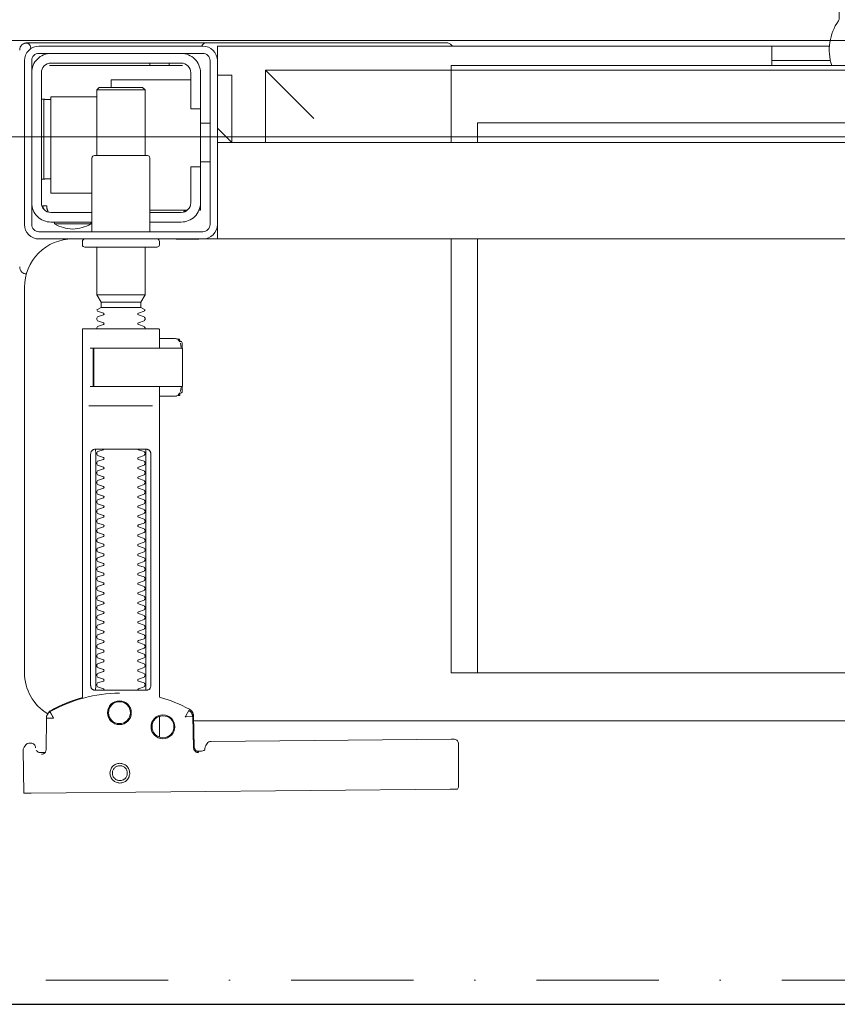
# Model space of a CAD drawing. Header units: millimetres. Extents: x -1893473 to 1546619, y -568027 to 942944.
# Tile 144 of 256: x 162676 to 162846, y -464744 to -464540. Entities that reach past the tile are written whole.
import ezdxf
from ezdxf.enums import TextEntityAlignment as Align

# ---------------------------------------------------------------- set-up
doc = ezdxf.new("R2010")
doc.units = ezdxf.units.MM
doc.header["$LTSCALE"] = 0.2
doc.linetypes.add('DASHDOT', pattern=[25.4, 12.7, -6.35, 0, -6.35])
doc.layers.get('0').update_dxf_attribs({"lineweight": 0})
for name, color, linetype, lineweight in [('!! 0_ Istn-sciany', 7, 'Continuous', 30), ('!! 0_Opis_pom', 9, 'Continuous', 13), ('!! 0_Osie', 1, 'DASHDOT', 13), ('!! 1_OPIS POM NOWE', 140, 'Continuous', 5), ('!! 2 ZABUDOWA GK-MDF', 54, 'Continuous', 13), ('P-Opis nadproża', 150, 'Continuous', 9), ('P-Osie', 1, 'DASHDOT', 18)]:
    doc.layers.add(name, color=color, linetype=linetype, lineweight=lineweight)
doc.layers.add('!!_@ wypos sanit nd', color=7, linetype='Continuous', lineweight=0, plot=False)
doc.styles.add('ARIAL', font='tahoma.ttf')

# ---------------------------------------------------------------- blocks, each defined once
blk = doc.blocks.new('A$Cff2eaf8b')
for points in [[(0.19864, 0.08252), (0.11173, 0.08169)], [(0.20013, 0.08252), (0.20025, 0.07353)], [(0.16386, 0.07389), (0.16409, 0.07384), (0.16425, 0.07378), (0.1644, 0.07368), (0.16452, 0.07356), (0.16463, 0.07342), (0.16471, 0.07326), (0.16476, 0.07309), (0.16478, 0.07292), (0.16496, 0.06636), (0.16497, 0.06624), (0.16498, 0.06614), (0.165, 0.06604), (0.16503, 0.06594), (0.16507, 0.06584), (0.16511, 0.06575), (0.16516, 0.06566), (0.16521, 0.06557), (0.16527, 0.06549), (0.16534, 0.0654), (0.16542, 0.06533), (0.1655, 0.06526), (0.16558, 0.06519), (0.16567, 0.06513), (0.16576, 0.06508), (0.16651, 0.0647), (0.16726, 0.06433), (0.16803, 0.06399), (0.16881, 0.06367), (0.1696, 0.06337), (0.17039, 0.06309), (0.17119, 0.06284), (0.172, 0.0626), (0.172, -0.00186)], [(0.1651, 0.06653), (0.16492, 0.07312), (0.1649, 0.07329), (0.16485, 0.07345), (0.16478, 0.07361), (0.16467, 0.07374), (0.16455, 0.07386), (0.16441, 0.07396), (0.16425, 0.07403), (0.16409, 0.07408), (0.16391, 0.07409)], [(0.19757, 0.07355), (0.19749, 0.07368), (0.19738, 0.0738), (0.19726, 0.0739), (0.19713, 0.07399), (0.19698, 0.07405), (0.19683, 0.07408), (0.19667, 0.07409), (0.19577, 0.07408)], [(0.172, 0.07087), (0.172, 0.06656)], [(0.16493, 0.0675), (-0.16477, 0.0675)], [(0.17483, 0.06014), (0.17483, 0.01214)], [(0.18523, 0.01214), (0.18523, 0.06014)], [(-0.11847, -0.0325), (-0.11847, 0.0575), (0.11153, 0.0575), (0.11153, -0.0325)], [(0.10602, 0.0575), (0.10602, -0.0325)], [(0.18662, 0.00214), (0.17345, 0.00214)], [(0.16811, -0.00015), (0.16776, -0.00056), (0.16776, -0.00022), (0.16779, -0.00011), (0.16786, -0.00004), (0.16797, 0), (0.1681, 0.00001), (0.16822, 0.00001), (0.16841, 0.00003), (0.16887, 0.00014), (0.172, 0.00014)], [(0.16848, 0.00006), (0.16856, 0.00012), (0.16876, 0.00014)], [(0.16732, -0.0019), (0.16732, -0.00074), (0.16736, -0.00062), (0.16746, -0.00054), (0.16767, -0.00049)], [(0.16751, -0.00165), (0.16754, -0.00139), (0.16766, -0.00086)], [(0.17371, -0.00186), (0.18481, -0.00186), (0.18637, -0.00186)], [(0.16767, -0.01124), (0.16755, -0.01122), (0.16746, -0.01119), (0.16737, -0.01112), (0.16732, -0.01098), (0.16732, -0.00983)], [(0.16766, -0.01087), (0.16754, -0.01033), (0.16751, -0.01008)], [(0.18558, -0.00986), (0.18637, -0.00986)], [(0.172, -0.01186), (0.16887, -0.01186), (0.16841, -0.01176), (0.16831, -0.01174), (0.16819, -0.01174), (0.16806, -0.01173), (0.16794, -0.01172), (0.16783, -0.01166), (0.16776, -0.01151), (0.16776, -0.01117), (0.16811, -0.01157)], [(0.16876, -0.01186), (0.16866, -0.01186), (0.16848, -0.01178)], [(0.1759, -0.0183), (0.1841, -0.0183)], [(0.1841, -0.01936), (0.1759, -0.01936)], [(0.185, -0.02092), (0.175, -0.02092)], [(0.19962, -0.02522), (0.19976, -0.02523), (0.19987, -0.02526), (0.20001, -0.0253)], [(-0.16, -0.0355), (-0.16, -0.0325), (0.16, -0.0325), (0.16, -0.0355)], [(0.16, -0.0485), (0.16, -0.0365)], [(0.174, -0.0385), (0.16618, -0.0385)], [(0.167, -0.03806), (0.16693, -0.03815), (0.16687, -0.03825), (0.16681, -0.03837), (0.16675, -0.0385)], [(0.19499, -0.03806), (0.19506, -0.03814), (0.19512, -0.03823), (0.19517, -0.03833), (0.19521, -0.03842), (0.19525, -0.03853), (0.19528, -0.03863), (0.19531, -0.03874), (0.19533, -0.03885), (0.19535, -0.03896), (0.19537, -0.03907), (0.19538, -0.03917), (0.19539, -0.03927), (0.19537, -0.03937), (0.19547, -0.0394), (0.19557, -0.0394), (0.19567, -0.0394), (0.19578, -0.0394), (0.19589, -0.0394), (0.19612, -0.0394), (0.19616, -0.0393), (0.19615, -0.03919), (0.19613, -0.03907), (0.19609, -0.03894), (0.19605, -0.03882), (0.19594, -0.03861)], [(0.1635, -0.0475), (0.1635, -0.04)], [(0.186, -0.042), (0.1945, -0.042), (0.1945, -0.062), (0.185, -0.062)], [(0.19591, -0.04489), (0.19602, -0.04489), (0.19615, -0.04489), (0.19632, -0.04489), (0.1965, -0.04489)], [(0.1615, -0.0485), (0.1635, -0.0485)], [(0.175, -0.0498), (0.175, -0.06346), (0.1755, -0.06396), (0.1845, -0.06396), (0.185, -0.06346), (0.185, -0.0498)], [(0.16, -0.0555), (0.157, -0.0525), (0.16, -0.0525), (-0.16, -0.0525), (-0.157, -0.0525), (-0.16, -0.0555)], [(0.10602, -0.0525), (0.10602, -0.05658), (-0.11847, -0.05658)], [(0.11153, -0.0525), (0.11153, -0.0675), (0.15, -0.0675)], [(0.14, -0.0575), (0.15, -0.0675), (0.15, -0.0525)], [(0.16, -0.0665), (0.157, -0.0665), (0.157, -0.0525)], [(0.1615, -0.0565), (0.1635, -0.0565)], [(0.1965, -0.06151), (0.19632, -0.06151), (0.19615, -0.06151), (0.19602, -0.06151), (0.19591, -0.06151)], [(0.1655, -0.0655), (0.182, -0.0655), (0.182, -0.06396)], [(0.185, -0.06346), (0.175, -0.06346)], [(0.045, -0.0685), (0.045, -0.0725)], [(0.16721, -0.0685), (0.19466, -0.0685), (0.19478, -0.0685)], [(0.17, -0.069), (0.17, -0.0685)], [(0.174, -0.069), (0.174, -0.0685)], [(0.03283, -0.0695), (0.045, -0.0695)], [(0.16, -0.0695), (0.16, -0.0725), (0.03305, -0.0725)]]:
    blk.add_lwpolyline(points)
for points in [[(0.16424, 0.07378), (0.16327, 0.07377), (0.16304, 0.07374), (0.16282, 0.07366), (0.16262, 0.07353), (0.16265, 0.07357), (0.16258, 0.07337), (0.16257, 0.07317, -0.157432), (0.16238, 0.07258), (0.1621, 0.07218, -0.241147), (0.16129, 0.07175), (0.1115, 0.07128), (0.11133, 0.07127), (0.11119, 0.07127), (0.11107, 0.07127), (0.11094, 0.07128), (0.11078, 0.0713), (0.11062, 0.07135), (0.11047, 0.07143), (0.11033, 0.07153), (0.11022, 0.07165), (0.11012, 0.07179), (0.11005, 0.07194), (0.11001, 0.0721), (0.10999, 0.07227), (0.10995, 0.08127), (0.11022, 0.08166)], [(0.19647, 0.0744), (0.19626, 0.07438), (0.19604, 0.0743), (0.19585, 0.07417), (0.19566, 0.07396, 0.132231), (0.19551, 0.07346), (0.19546, 0.06691)], [(0.19768, 0.0731, 0.415336), (0.19869, 0.07211)], [(0.19885, 0.07212), (0.19898, 0.07212), (0.19912, 0.07213), (0.19927, 0.07216), (0.1994, 0.07222), (0.19953, 0.07229), (0.19965, 0.07238), (0.19975, 0.07248), (0.20007, 0.07294, 0.158481), (0.20025, 0.07353)], [(0.18031, 0.06175, 0.125713), (0.19466, 0.06556, 0.121439), (0.19519, 0.06605, -0.262119), (0.2, 0.0575), (0.2, -0.0225, -0.414214), (0.19, -0.0325), (0.18751, -0.0325, 0.405519), (0.188, -0.032), (0.188, -0.0313, 0.414214), (0.1875, -0.0308), (0.1725, -0.0308, 0.414214), (0.172, -0.0313), (0.172, -0.032, 0.405519), (0.17249, -0.0325, 0.001664), (0.15993, -0.0325)], [(0.172, -0.00986), (0.172, -0.01366, 0.414214), (0.1722, -0.01386), (0.18462, -0.01386), (0.1878, -0.01386, 0.414214), (0.188, -0.01366), (0.188, 0.06267), (0.18885, 0.06292), (0.18969, 0.06319), (0.19052, 0.0635), (0.19134, 0.06382), (0.19215, 0.06417), (0.19295, 0.06454), (0.19374, 0.06494), (0.19456, 0.06538), (0.19464, 0.06544), (0.19473, 0.0655), (0.19481, 0.06557), (0.19488, 0.06564), (0.19495, 0.06572), (0.19502, 0.06581)], [(0.17647, 0.01114, 0.182836), (0.17636, 0.01123), (0.17515, 0.01163, 0.050055), (0.175, 0.0119), (0.175, 0.01218, 0.050055), (0.17515, 0.01244), (0.17636, 0.01285, 0.719897), (0.17636, 0.01323), (0.17515, 0.01363, 0.050055), (0.175, 0.0139), (0.175, 0.01418, 0.050055), (0.17515, 0.01444), (0.17636, 0.01485, 0.719897), (0.17636, 0.01523), (0.17515, 0.01563, 0.050055), (0.175, 0.0159), (0.175, 0.01618, 0.050055), (0.17515, 0.01644), (0.17636, 0.01685, 0.719897), (0.17636, 0.01723), (0.17515, 0.01763, 0.050055), (0.175, 0.0179), (0.175, 0.01818, 0.050055), (0.17515, 0.01844), (0.17636, 0.01885, 0.719897), (0.17636, 0.01923), (0.17515, 0.01963, 0.050055), (0.175, 0.0199), (0.175, 0.02018, 0.050055), (0.17515, 0.02044), (0.17636, 0.02085, 0.719897), (0.17636, 0.02123), (0.17515, 0.02163, 0.050055), (0.175, 0.0219), (0.175, 0.02218, 0.050055), (0.17515, 0.02244), (0.17636, 0.02285, 0.719897), (0.17636, 0.02323), (0.17515, 0.02363, 0.050055), (0.175, 0.0239), (0.175, 0.02418, 0.050055), (0.17515, 0.02444), (0.17636, 0.02485, 0.719897), (0.17636, 0.02523), (0.17515, 0.02563, 0.050055), (0.175, 0.0259), (0.175, 0.02618, 0.050055), (0.17515, 0.02644), (0.17636, 0.02685, 0.719897), (0.17636, 0.02723), (0.17515, 0.02763, 0.050055), (0.175, 0.0279), (0.175, 0.02818, 0.050055), (0.17515, 0.02844), (0.17636, 0.02885, 0.719897), (0.17636, 0.02923), (0.17515, 0.02963, 0.050055), (0.175, 0.0299), (0.175, 0.03018, 0.050055), (0.17515, 0.03044), (0.17636, 0.03085, 0.719897), (0.17636, 0.03123), (0.17515, 0.03163, 0.050055), (0.175, 0.0319), (0.175, 0.03218, 0.050055), (0.17515, 0.03244), (0.17636, 0.03285, 0.719897), (0.17636, 0.03323), (0.17515, 0.03363, 0.050055), (0.175, 0.0339), (0.175, 0.03418, 0.050055), (0.17515, 0.03444), (0.17636, 0.03485, 0.719897), (0.17636, 0.03523), (0.17515, 0.03563, 0.050055), (0.175, 0.0359), (0.175, 0.03618, 0.050055), (0.17515, 0.03644), (0.17636, 0.03685, 0.719897), (0.17636, 0.03723), (0.17515, 0.03763, 0.050055), (0.175, 0.0379), (0.175, 0.03818, 0.050055), (0.17515, 0.03844), (0.17636, 0.03885, 0.719897), (0.17636, 0.03923), (0.17515, 0.03963, 0.050055), (0.175, 0.0399), (0.175, 0.04018, 0.050055), (0.17515, 0.04044), (0.17636, 0.04085, 0.719897), (0.17636, 0.04123), (0.17515, 0.04163, 0.050055), (0.175, 0.0419), (0.175, 0.04218, 0.050055), (0.17515, 0.04244), (0.17636, 0.04285, 0.719897), (0.17636, 0.04323), (0.17515, 0.04363, 0.050055), (0.175, 0.0439), (0.175, 0.04418, 0.050055), (0.17515, 0.04444), (0.17636, 0.04485, 0.719897), (0.17636, 0.04523), (0.17515, 0.04563, 0.050055), (0.175, 0.0459), (0.175, 0.04618, 0.050055), (0.17515, 0.04644), (0.17636, 0.04685, 0.719897), (0.17636, 0.04723), (0.17515, 0.04763, 0.050055), (0.175, 0.0479), (0.175, 0.04818, 0.050055), (0.17515, 0.04844), (0.17636, 0.04885, 0.719897), (0.17636, 0.04923), (0.17515, 0.04963, 0.050055), (0.175, 0.0499), (0.175, 0.05018, 0.050055), (0.17515, 0.05044), (0.17636, 0.05085, 0.719897), (0.17636, 0.05123), (0.17515, 0.05163, 0.050055), (0.175, 0.0519), (0.175, 0.05218, 0.050055), (0.17515, 0.05244), (0.17636, 0.05285, 0.719897), (0.17636, 0.05323), (0.17515, 0.05363, 0.050055), (0.175, 0.0539), (0.175, 0.05418, 0.050055), (0.17515, 0.05444), (0.17636, 0.05485, 0.719897), (0.17636, 0.05523), (0.17515, 0.05563, 0.050055), (0.175, 0.0559), (0.175, 0.05618, 0.050055), (0.17515, 0.05644), (0.17636, 0.05685, 0.719897), (0.17636, 0.05723), (0.17515, 0.05763, 0.050055), (0.175, 0.0579), (0.175, 0.05818, 0.050055), (0.17515, 0.05844), (0.17636, 0.05885, 0.719897), (0.17636, 0.05923), (0.17515, 0.05963, 0.050055), (0.175, 0.0599), (0.175, 0.06018, 0.050055), (0.17515, 0.06044), (0.17636, 0.06085, 0.474594), (0.17647, 0.06114)], [(0.18353, 0.06114, 0.474594), (0.18364, 0.06085), (0.18485, 0.06044, 0.050055), (0.185, 0.06018), (0.185, 0.0599, 0.050055), (0.18485, 0.05963), (0.18364, 0.05923, 0.719897), (0.18364, 0.05885), (0.18485, 0.05844, 0.050055), (0.185, 0.05818), (0.185, 0.0579, 0.050055), (0.18485, 0.05763), (0.18364, 0.05723, 0.719897), (0.18364, 0.05685), (0.18485, 0.05644, 0.050055), (0.185, 0.05618), (0.185, 0.0559, 0.050055), (0.18485, 0.05563), (0.18364, 0.05523, 0.719897), (0.18364, 0.05485), (0.18485, 0.05444, 0.050055), (0.185, 0.05418), (0.185, 0.0539, 0.050055), (0.18485, 0.05363), (0.18364, 0.05323, 0.719897), (0.18364, 0.05285), (0.18485, 0.05244, 0.050055), (0.185, 0.05218), (0.185, 0.0519, 0.050055), (0.18485, 0.05163), (0.18364, 0.05123, 0.719897), (0.18364, 0.05085), (0.18485, 0.05044, 0.050055), (0.185, 0.05018), (0.185, 0.0499, 0.050055), (0.18485, 0.04963), (0.18364, 0.04923, 0.719897), (0.18364, 0.04885), (0.18485, 0.04844, 0.050055), (0.185, 0.04818), (0.185, 0.0479, 0.050055), (0.18485, 0.04763), (0.18364, 0.04723, 0.719897), (0.18364, 0.04685), (0.18485, 0.04644, 0.050055), (0.185, 0.04618), (0.185, 0.0459, 0.050055), (0.18485, 0.04563), (0.18364, 0.04523, 0.719897), (0.18364, 0.04485), (0.18485, 0.04444, 0.050055), (0.185, 0.04418), (0.185, 0.0439, 0.050055), (0.18485, 0.04363), (0.18364, 0.04323, 0.719897), (0.18364, 0.04285), (0.18485, 0.04244, 0.050055), (0.185, 0.04218), (0.185, 0.0419, 0.050055), (0.18485, 0.04163), (0.18364, 0.04123, 0.719897), (0.18364, 0.04085), (0.18485, 0.04044, 0.050055), (0.185, 0.04018), (0.185, 0.0399, 0.050055), (0.18485, 0.03963), (0.18364, 0.03923, 0.719897), (0.18364, 0.03885), (0.18485, 0.03844, 0.050055), (0.185, 0.03818), (0.185, 0.0379, 0.050055), (0.18485, 0.03763), (0.18364, 0.03723, 0.719897), (0.18364, 0.03685), (0.18485, 0.03644, 0.050055), (0.185, 0.03618), (0.185, 0.0359, 0.050055), (0.18485, 0.03563), (0.18364, 0.03523, 0.719897), (0.18364, 0.03485), (0.18485, 0.03444, 0.050055), (0.185, 0.03418), (0.185, 0.0339, 0.050055), (0.18485, 0.03363), (0.18364, 0.03323, 0.719897), (0.18364, 0.03285), (0.18485, 0.03244, 0.050055), (0.185, 0.03218), (0.185, 0.0319, 0.050055), (0.18485, 0.03163), (0.18364, 0.03123, 0.719897), (0.18364, 0.03085), (0.18485, 0.03044, 0.050055), (0.185, 0.03018), (0.185, 0.0299, 0.050055), (0.18485, 0.02963), (0.18364, 0.02923, 0.719897), (0.18364, 0.02885), (0.18485, 0.02844, 0.050055), (0.185, 0.02818), (0.185, 0.0279, 0.050055), (0.18485, 0.02763), (0.18364, 0.02723, 0.719897), (0.18364, 0.02685), (0.18485, 0.02644, 0.050055), (0.185, 0.02618), (0.185, 0.0259, 0.050055), (0.18485, 0.02563), (0.18364, 0.02523, 0.719897), (0.18364, 0.02485), (0.18485, 0.02444, 0.050055), (0.185, 0.02418), (0.185, 0.0239, 0.050055), (0.18485, 0.02363), (0.18364, 0.02323, 0.719897), (0.18364, 0.02285), (0.18485, 0.02244, 0.050055), (0.185, 0.02218), (0.185, 0.0219, 0.050055), (0.18485, 0.02163), (0.18364, 0.02123, 0.719897), (0.18364, 0.02085), (0.18485, 0.02044, 0.050055), (0.185, 0.02018), (0.185, 0.0199, 0.050055), (0.18485, 0.01963), (0.18364, 0.01923, 0.719897), (0.18364, 0.01885), (0.18485, 0.01844, 0.050055), (0.185, 0.01818), (0.185, 0.0179, 0.050055), (0.18485, 0.01763), (0.18364, 0.01723, 0.719897), (0.18364, 0.01685), (0.18485, 0.01644, 0.050055), (0.185, 0.01618), (0.185, 0.0159, 0.050055), (0.18485, 0.01563), (0.18364, 0.01523, 0.719897), (0.18364, 0.01485), (0.18485, 0.01444, 0.050055), (0.185, 0.01418), (0.185, 0.0139, 0.050055), (0.18485, 0.01363), (0.18364, 0.01323, 0.719897), (0.18364, 0.01285), (0.18485, 0.01244, 0.050055), (0.185, 0.01218), (0.185, 0.0119, 0.050055), (0.18485, 0.01163), (0.18364, 0.01123, 0.182836), (0.18353, 0.01114)], [(0.18575, -0.00966), (0.18575, -0.00207), (0.18572, -0.00196), (0.18564, -0.00189), (0.18554, -0.00186), (0.18565, -0.00188), (0.18573, -0.00194), (0.18577, -0.00204), (0.18577, -0.00966), (0.18574, -0.00977), (0.18566, -0.00984), (0.18547, -0.00986), (0.18558, -0.00981), (0.18563, -0.00966), (0.18563, -0.00206), (0.18557, -0.00191), (0.18547, -0.00186), (0.16743, -0.00186, 0.414214), (0.16723, -0.00206), (0.16723, -0.00966, 0.414214), (0.16743, -0.00986), (0.18547, -0.00986)], [(0.18555, -0.00986, 0.414213), (0.18575, -0.00966), (0.18575, -0.00207), (0.18575, -0.00966), (0.18572, -0.00977), (0.18564, -0.00984), (0.18554, -0.00986)], [(0.175, -0.01382), (0.175, -0.01406, -0.050055), (0.17515, -0.01432), (0.17636, -0.01473, -0.719897), (0.17636, -0.01511), (0.17515, -0.01552, -0.050055), (0.175, -0.01578), (0.175, -0.01606, -0.050055), (0.17515, -0.01632), (0.17636, -0.01673, -0.719897), (0.17636, -0.01711), (0.17515, -0.01752, -0.050055), (0.175, -0.01778), (0.1759, -0.0183), (0.1759, -0.01936), (0.175, -0.02092), (0.175, -0.0308)], [(0.185, -0.01382), (0.185, -0.01406, 0.050055), (0.18485, -0.01432), (0.18364, -0.01473, 0.719897), (0.18364, -0.01511), (0.18485, -0.01552, 0.050055), (0.185, -0.01578), (0.185, -0.01606, 0.050055), (0.18485, -0.01632), (0.18364, -0.01673, 0.719897), (0.18364, -0.01711), (0.18485, -0.01752, 0.050055), (0.185, -0.01778), (0.1841, -0.0183), (0.1841, -0.01936), (0.185, -0.02092), (0.185, -0.0308)], [(0.2001, -0.02534, 0.126559), (0.19961, -0.02525)], [(0.20099, -0.02671, 0.198909), (0.20055, -0.02564, 0.091301), (0.2001, -0.02534)], [(0.174, -0.034), (0.174, -0.0493, 0.414214), (0.1745, -0.0498), (0.1855, -0.0498, 0.414214), (0.186, -0.0493), (0.186, -0.034)], [(0.19375, -0.03562, 0.119096), (0.19, -0.03454, 0.119096), (0.18625, -0.03562)], [(0.16379, -0.0385), (0.1635, -0.0385), (0.1635, -0.04, -0.414214), (0.1675, -0.036), (0.174, -0.036)], [(0.19375, -0.036), (0.19375, -0.03562), (0.18625, -0.03562), (0.18625, -0.036), (0.1945, -0.036, -0.414214), (0.1985, -0.04)], [(0.174, -0.038), (0.1675, -0.038, 0.414214), (0.1655, -0.04), (0.1655, -0.0475), (0.1635, -0.0475), (0.1635, -0.067, 0.414214), (0.1675, -0.071)], [(0.1635, -0.0595), (0.1655, -0.0595), (0.1655, -0.067, 0.414214), (0.1675, -0.069), (0.1945, -0.069, 0.414214), (0.1965, -0.067), (0.1965, -0.04, 0.414214), (0.1945, -0.038), (0.186, -0.038)], [(0.1945, -0.04497), (0.19515, -0.04496), (0.19542, -0.04496), (0.1956, -0.04496), (0.19566, -0.04496, 0.116465), (0.19589, -0.0449), (0.196, -0.04485), (0.196, -0.06155), (0.19589, -0.0615, 0.116465), (0.19566, -0.06144), (0.19542, -0.06144), (0.19515, -0.06144), (0.1945, -0.06143)], [(0.1945, -0.071, 0.414214), (0.1985, -0.067)], [(-0.04, -0.0685), (-0.03255, -0.0685, 0.236962), (-0.03118, -0.07775, -0.154353), (-0.031, -0.07832), (-0.031, -0.08218), (0.031, -0.08218), (0.031, -0.07832, -0.154353), (0.03118, -0.07775, 0.236962), (0.03255, -0.0685), (0.04, -0.0685)], [(0.11124, -0.0725), (0.11142, -0.07274), (0.11165, -0.07293), (0.11192, -0.07308), (0.1122, -0.07317), (0.1125, -0.0732), (0.1623, -0.0732, 0.326231), (0.16325, -0.0725)], [(0.1987, -0.07216, 0.000114), (0.1987, -0.07216, 0.517015), (0.20003, -0.07309), (0.19993, -0.07313), (0.19983, -0.07315), (0.19971, -0.07318), (0.19958, -0.07319), (0.19948, -0.07319), (0.19903, -0.07319), (0.19841, -0.07319), (0.19771, -0.07319), (0.16427, -0.07319), (0.16392, -0.07319), (0.16356, -0.07319), (0.16323, -0.07319), (0.16293, -0.07319), (0.16269, -0.07319), (0.16249, -0.07319), (0.16236, -0.07319)], [(0.2001, -0.07306, 0.091301), (0.20055, -0.07276, 0.198909), (0.20099, -0.0717)]]:
    blk.add_lwpolyline(points, format="xyb")
for points in [[(0.18024, 0.0763), (0.18044, 0.07631), (0.18064, 0.07634), (0.18083, 0.07639), (0.18102, 0.07646), (0.1812, 0.07655), (0.18138, 0.07665), (0.18154, 0.07677), (0.18168, 0.07691), (0.18182, 0.07706), (0.18193, 0.07722), (0.18204, 0.0774), (0.18212, 0.07758), (0.18219, 0.07777), (0.18223, 0.07796), (0.18226, 0.07816), (0.18227, 0.07836), (0.18226, 0.07857), (0.18223, 0.07876), (0.18217, 0.07896), (0.18211, 0.07915), (0.18202, 0.07933), (0.18191, 0.0795), (0.18179, 0.07966), (0.18165, 0.07981), (0.1815, 0.07994), (0.18134, 0.08006), (0.18117, 0.08016), (0.18099, 0.08024), (0.1808, 0.08031), (0.1806, 0.08036), (0.1804, 0.08038), (0.1802, 0.08039), (0.18, 0.08038), (0.1798, 0.08035), (0.17961, 0.0803), (0.17942, 0.08023), (0.17924, 0.08014), (0.17907, 0.08004), (0.17891, 0.07992), (0.17876, 0.07978), (0.17863, 0.07963), (0.17851, 0.07947), (0.17841, 0.07929), (0.17832, 0.07911), (0.17826, 0.07892), (0.17821, 0.07872), (0.17818, 0.07853), (0.17817, 0.07832), (0.17819, 0.07812), (0.17822, 0.07793), (0.17827, 0.07773), (0.17834, 0.07754), (0.17842, 0.07736), (0.17853, 0.07719), (0.17865, 0.07703), (0.17879, 0.07688), (0.17894, 0.07675), (0.1791, 0.07663), (0.17927, 0.07653), (0.17946, 0.07645), (0.17965, 0.07638), (0.17984, 0.07633), (0.18004, 0.07631)], [(0.18023, 0.07679), (0.18038, 0.0768), (0.18053, 0.07682), (0.18068, 0.07686), (0.18082, 0.07691), (0.18096, 0.07698), (0.18109, 0.07706), (0.18121, 0.07715), (0.18132, 0.07725), (0.18143, 0.07737), (0.18151, 0.07749), (0.18159, 0.07762), (0.18166, 0.07776), (0.18171, 0.0779), (0.18174, 0.07805), (0.18176, 0.0782), (0.18177, 0.07835), (0.18176, 0.0785), (0.18174, 0.07866), (0.1817, 0.0788), (0.18164, 0.07895), (0.18158, 0.07908), (0.1815, 0.07921), (0.18141, 0.07933), (0.1813, 0.07944), (0.18119, 0.07955), (0.18107, 0.07964), (0.18093, 0.07971), (0.1808, 0.07978), (0.18065, 0.07983), (0.18051, 0.07986), (0.18036, 0.07988), (0.1802, 0.07989), (0.18005, 0.07988), (0.1799, 0.07986), (0.17975, 0.07982), (0.17961, 0.07976), (0.17947, 0.0797), (0.17935, 0.07962), (0.17922, 0.07953), (0.17911, 0.07942), (0.17901, 0.07931), (0.17892, 0.07919), (0.17884, 0.07906), (0.17878, 0.07892), (0.17873, 0.07877), (0.1787, 0.07863), (0.17867, 0.07848), (0.17867, 0.07832), (0.17868, 0.07817), (0.1787, 0.07802), (0.17874, 0.07787), (0.17879, 0.07773), (0.17886, 0.07759), (0.17894, 0.07746), (0.17903, 0.07734), (0.17913, 0.07723), (0.17925, 0.07713), (0.17937, 0.07704), (0.1795, 0.07696), (0.17964, 0.0769), (0.17978, 0.07685), (0.17993, 0.07682), (0.18008, 0.07679)], [(0.16587, 0.06536), (0.16582, 0.06538), (0.16577, 0.06542), (0.16573, 0.06545), (0.16568, 0.06549), (0.16563, 0.06553), (0.16558, 0.06558), (0.16553, 0.06563), (0.16548, 0.06568), (0.16544, 0.06573), (0.1654, 0.06579), (0.16536, 0.06585), (0.16532, 0.06591), (0.16529, 0.06597), (0.16526, 0.06603), (0.16523, 0.0661), (0.16521, 0.06616), (0.16519, 0.06623), (0.16517, 0.06629), (0.16515, 0.06636), (0.16514, 0.06642), (0.16514, 0.06648), (0.16513, 0.06654), (0.16513, 0.06659), (0.16518, 0.06661), (0.16643, 0.06666), (0.16648, 0.06666), (0.16654, 0.06666), (0.16659, 0.06668), (0.16664, 0.06665), (0.16661, 0.06661), (0.16658, 0.06656), (0.16655, 0.06651), (0.16652, 0.06645), (0.16594, 0.06536)], [(0.18533, 0.06114), (0.18541, 0.06113), (0.1855, 0.06112), (0.18559, 0.06111), (0.18567, 0.06108), (0.18575, 0.06105), (0.18583, 0.06101), (0.18591, 0.06096), (0.18597, 0.0609), (0.18604, 0.06084), (0.18609, 0.06076), (0.18615, 0.06068), (0.18619, 0.06058), (0.18623, 0.06048), (0.18625, 0.06037), (0.18627, 0.06025), (0.18628, 0.06014), (0.18628, 0.01214), (0.18627, 0.01202), (0.18625, 0.01191), (0.18623, 0.0118), (0.18619, 0.01169), (0.18615, 0.0116), (0.18609, 0.01151), (0.18604, 0.01144), (0.18597, 0.01137), (0.18591, 0.01131), (0.18583, 0.01126), (0.18575, 0.01122), (0.18567, 0.01119), (0.18559, 0.01117), (0.1855, 0.01115), (0.18541, 0.01114), (0.18533, 0.01114), (0.17475, 0.01114), (0.17466, 0.01114), (0.17457, 0.01115), (0.17449, 0.01117), (0.1744, 0.01119), (0.17432, 0.01122), (0.17424, 0.01126), (0.17416, 0.01131), (0.17409, 0.01137), (0.17403, 0.01144), (0.17397, 0.01151), (0.17392, 0.0116), (0.17387, 0.01169), (0.17384, 0.0118), (0.17381, 0.01191), (0.17379, 0.01202), (0.17379, 0.01214), (0.17379, 0.06014), (0.17379, 0.06025), (0.17381, 0.06037), (0.17384, 0.06048), (0.17387, 0.06058), (0.17392, 0.06068), (0.17397, 0.06076), (0.17403, 0.06084), (0.17409, 0.0609), (0.17416, 0.06096), (0.17424, 0.06101), (0.17432, 0.06105), (0.1744, 0.06108), (0.17449, 0.06111), (0.17457, 0.06112), (0.17466, 0.06113), (0.17475, 0.06114)], [(-0.11847, -0.0685), (0.11153, -0.0685), (0.11153, -0.0675), (-0.11847, -0.0675)]]:
    blk.add_lwpolyline(points, close=True)
for points in [[(0.19546, 0.0669), (0.19546, 0.0669), (0.19546, 0.0669), (0.19546, 0.06691), (0.19546, 0.06691), (0.19546, 0.06691), (0.19546, 0.06691), (0.19546, 0.06691), (0.19546, 0.06691), (0.19546, 0.06691), (0.19546, 0.06691), (0.19546, 0.06691), (0.19546, 0.06691), (0.19546, 0.06691), (0.19546, 0.06691), (0.19546, 0.06691), (0.19546, 0.06691), (0.19546, 0.06691), (0.19546, 0.06691), (0.19546, 0.06691), (0.19546, 0.0669), (0.19546, 0.0669), (0.19546, 0.0669), (0.19546, 0.0669), (0.19546, 0.0669), (0.19546, 0.0669), (0.19546, 0.0669), (0.19546, 0.0669), (0.19546, 0.0669), (0.19546, 0.0669), (0.19546, 0.0669), (0.19546, 0.0669), (0.19546, 0.0669), (0.19546, 0.0669), (0.19546, 0.0669), (0.19546, 0.0669), (0.19545, 0.0669), (0.19545, 0.06691), (0.19545, 0.06691), (0.19545, 0.06691), (0.19545, 0.06691), (0.19545, 0.06691), (0.19545, 0.06691), (0.19545, 0.06691), (0.19545, 0.06691), (0.19544, 0.06691), (0.19544, 0.06691), (0.19544, 0.0669), (0.19544, 0.0669), (0.19544, 0.0669), (0.19543, 0.0669), (0.19543, 0.0669), (0.19543, 0.0669), (0.19543, 0.0669), (0.19543, 0.0669), (0.19543, 0.0669), (0.19543, 0.0669), (0.19542, 0.0669), (0.19542, 0.0669), (0.19542, 0.0669), (0.19542, 0.0669), (0.19542, 0.0669), (0.19541, 0.0669), (0.19541, 0.0669), (0.19541, 0.0669), (0.19541, 0.0669), (0.19541, 0.0669), (0.1954, 0.0669), (0.1954, 0.0669), (0.1954, 0.0669), (0.19539, 0.0669), (0.19539, 0.0669), (0.19539, 0.0669), (0.19537, 0.06691), (0.19537, 0.06691), (0.19537, 0.06691), (0.19536, 0.06691), (0.19536, 0.06691), (0.19535, 0.06691), (0.19535, 0.06691), (0.19534, 0.06691), (0.19534, 0.06691), (0.19533, 0.06691), (0.19533, 0.06691), (0.19532, 0.06691), (0.19532, 0.06691), (0.19531, 0.06691), (0.19531, 0.06691), (0.1953, 0.06691), (0.19529, 0.06691), (0.19529, 0.06691), (0.19528, 0.06691), (0.19527, 0.06691), (0.19527, 0.06691), (0.19526, 0.06691), (0.19525, 0.06691), (0.19524, 0.06691), (0.19523, 0.06691), (0.19523, 0.06691), (0.19522, 0.06691), (0.19521, 0.06691), (0.1952, 0.06691), (0.19519, 0.06691), (0.19518, 0.06691), (0.19517, 0.06691), (0.19516, 0.06691), (0.19515, 0.06691), (0.19514, 0.06691), (0.19513, 0.06691), (0.19512, 0.06691), (0.19511, 0.06691), (0.1951, 0.06691), (0.19509, 0.06691), (0.19508, 0.06691), (0.19507, 0.06691), (0.19506, 0.06691), (0.19505, 0.06691), (0.19504, 0.06691), (0.19503, 0.06691), (0.19502, 0.06691), (0.19501, 0.06691), (0.19499, 0.06691), (0.19498, 0.06691), (0.19497, 0.06691), (0.19496, 0.06691), (0.19495, 0.06691), (0.19494, 0.06692), (0.19492, 0.06692), (0.19491, 0.06692), (0.1949, 0.06692), (0.19489, 0.06692), (0.19487, 0.06692), (0.19486, 0.06692), (0.19485, 0.06692), (0.19484, 0.06692), (0.19482, 0.06692), (0.19481, 0.06692), (0.19469, 0.06692), (0.19464, 0.06692), (0.19459, 0.06692), (0.19456, 0.06692), (0.19453, 0.06692), (0.19451, 0.06692), (0.19448, 0.06692), (0.19445, 0.06692), (0.19443, 0.06692), (0.1944, 0.06692), (0.19438, 0.06692), (0.19435, 0.06692), (0.19433, 0.06692), (0.1943, 0.06692), (0.19428, 0.06692), (0.19427, 0.06692), (0.19425, 0.06692), (0.19423, 0.06692), (0.19422, 0.06692), (0.19421, 0.06692), (0.19419, 0.06692), (0.19418, 0.06692), (0.19418, 0.06692), (0.19417, 0.06692), (0.19416, 0.06692), (0.19416, 0.06692), (0.19415, 0.06692), (0.19415, 0.06693), (0.19414, 0.06693), (0.19414, 0.06693), (0.19413, 0.06693), (0.19413, 0.06693), (0.19412, 0.06693), (0.19412, 0.06693), (0.19411, 0.06693), (0.19411, 0.06693), (0.19411, 0.06692), (0.1941, 0.06692), (0.1941, 0.06692), (0.1941, 0.06692), (0.19409, 0.06692), (0.19409, 0.06692), (0.19409, 0.06692), (0.19408, 0.06692), (0.19408, 0.06692), (0.19408, 0.06692), (0.19407, 0.06692), (0.19407, 0.06692), (0.19406, 0.06692), (0.19406, 0.06692), (0.19406, 0.06692), (0.19406, 0.06692), (0.19405, 0.06692), (0.19405, 0.06692), (0.19405, 0.06692), (0.19405, 0.06692), (0.19404, 0.06693), (0.19404, 0.06693), (0.19404, 0.06693), (0.19403, 0.06693), (0.19403, 0.06693), (0.19402, 0.06693), (0.19402, 0.06694), (0.19402, 0.06694), (0.19401, 0.06694), (0.19401, 0.06694), (0.19401, 0.06694), (0.194, 0.06694), (0.194, 0.06694), (0.194, 0.06694), (0.194, 0.06694), (0.194, 0.06694), (0.194, 0.06694), (0.19399, 0.06694), (0.19399, 0.06694), (0.19399, 0.06694), (0.19399, 0.06694), (0.19399, 0.06694), (0.19399, 0.06694), (0.19399, 0.06694), (0.19398, 0.06694), (0.19398, 0.06694), (0.19398, 0.06694), (0.19398, 0.06693), (0.19398, 0.06693), (0.19397, 0.06693), (0.19397, 0.06693), (0.19397, 0.06693), (0.19397, 0.06693), (0.19397, 0.06692), (0.19397, 0.06692), (0.19397, 0.06692), (0.19397, 0.06692), (0.19397, 0.06692), (0.19397, 0.06691), (0.19397, 0.06691), (0.19397, 0.06691), (0.19397, 0.06691), (0.19397, 0.0669), (0.19397, 0.0669), (0.19397, 0.0669), (0.19397, 0.0669), (0.19397, 0.0669), (0.19397, 0.06689), (0.19397, 0.06689), (0.19397, 0.06689), (0.19397, 0.06689), (0.19397, 0.06689), (0.19397, 0.06688), (0.19397, 0.06688), (0.19398, 0.06688), (0.19398, 0.06688), (0.19398, 0.06688), (0.19398, 0.06687), (0.19399, 0.06687), (0.19399, 0.06687), (0.19399, 0.06687), (0.194, 0.06686), (0.194, 0.06686), (0.19401, 0.06685), (0.19401, 0.06685), (0.19401, 0.06685), (0.19402, 0.06684), (0.19402, 0.06684), (0.19402, 0.06684), (0.19402, 0.06683), (0.19403, 0.06683), (0.19403, 0.06683), (0.19403, 0.06682), (0.19403, 0.06682), (0.19403, 0.06682), (0.19403, 0.06681), (0.19403, 0.06681), (0.19404, 0.06681), (0.19404, 0.06681), (0.19404, 0.0668), (0.19404, 0.0668), (0.19404, 0.0668), (0.19404, 0.06679), (0.19405, 0.06679), (0.19405, 0.06679), (0.19405, 0.06678), (0.19405, 0.06678), (0.19405, 0.06677), (0.19406, 0.06677), (0.19406, 0.06677), (0.19406, 0.06676), (0.19406, 0.06676), (0.19407, 0.06675), (0.19407, 0.06675), (0.19407, 0.06674), (0.19408, 0.06673), (0.19408, 0.06672), (0.19409, 0.06671), (0.1941, 0.0667), (0.1941, 0.06669), (0.19411, 0.06668), (0.19412, 0.06666), (0.19414, 0.06663), (0.19416, 0.06659), (0.19418, 0.06655), (0.19419, 0.06653), (0.1942, 0.06652), (0.19421, 0.0665), (0.19422, 0.06648), (0.19423, 0.06646), (0.19433, 0.06627), (0.19434, 0.06626), (0.19435, 0.06624), (0.19436, 0.06622), (0.19437, 0.06621), (0.19438, 0.06619), (0.19439, 0.06618), (0.1944, 0.06616), (0.1944, 0.06614), (0.19441, 0.06613), (0.19442, 0.06611), (0.19443, 0.0661), (0.19444, 0.06608), (0.19445, 0.06607), (0.19445, 0.06605), (0.19446, 0.06604), (0.19447, 0.06603), (0.19448, 0.06601), (0.19448, 0.066), (0.19449, 0.06598), (0.1945, 0.06597), (0.19451, 0.06596), (0.19451, 0.06595), (0.19452, 0.06593), (0.19453, 0.06592), (0.19453, 0.06591), (0.19454, 0.0659), (0.19455, 0.06588), (0.19455, 0.06587), (0.19456, 0.06586), (0.19457, 0.06585), (0.19457, 0.06584), (0.19458, 0.06583), (0.19458, 0.06582), (0.19459, 0.06581), (0.19459, 0.0658), (0.1946, 0.06579), (0.1946, 0.06578), (0.19461, 0.06577), (0.19461, 0.06576), (0.19462, 0.06575), (0.19462, 0.06574), (0.19463, 0.06573), (0.19463, 0.06572), (0.19464, 0.06572), (0.19464, 0.06571), (0.19464, 0.0657), (0.19465, 0.06569), (0.19465, 0.06569), (0.19466, 0.06568), (0.19466, 0.06567), (0.19466, 0.06567), (0.19467, 0.06566), (0.19467, 0.06566), (0.19467, 0.06565), (0.19467, 0.06565), (0.19468, 0.06564), (0.19468, 0.06564), (0.19468, 0.06564), (0.19468, 0.06563), (0.19468, 0.06563), (0.19468, 0.06563), (0.19468, 0.06563), (0.19468, 0.06563), (0.19468, 0.06562), (0.19469, 0.06562), (0.19469, 0.06562), (0.19469, 0.06562), (0.19469, 0.06562), (0.19469, 0.06562), (0.19469, 0.06562), (0.19469, 0.06561), (0.19469, 0.06561), (0.19469, 0.06561), (0.19469, 0.06561), (0.19469, 0.06561), (0.19469, 0.06561), (0.19469, 0.06561), (0.19469, 0.06561), (0.19469, 0.06561), (0.19469, 0.06561), (0.19469, 0.06561), (0.19469, 0.06561), (0.19469, 0.06561), (0.19469, 0.06561), (0.19469, 0.06561), (0.19469, 0.06561), (0.19469, 0.0656), (0.19469, 0.0656), (0.19469, 0.0656), (0.19469, 0.0656), (0.19469, 0.0656), (0.19469, 0.0656), (0.19468, 0.0656), (0.19468, 0.0656), (0.19468, 0.0656), (0.19468, 0.0656), (0.19468, 0.0656), (0.19468, 0.0656), (0.19468, 0.0656), (0.19469, 0.0656), (0.19469, 0.0656), (0.19469, 0.0656), (0.19469, 0.0656), (0.19469, 0.0656), (0.19469, 0.0656), (0.19469, 0.0656), (0.19469, 0.0656), (0.19469, 0.0656), (0.19469, 0.0656), (0.19469, 0.0656), (0.19469, 0.0656, 0.269557)], [(0.16, -0.0695), (0.16, -0.0355, -0.414214), (0.163, -0.0325), (0.197, -0.0325, -0.414214), (0.2, -0.0355), (0.2, -0.0695, -0.414214), (0.197, -0.0725), (0.163, -0.0725, -0.414214)], [(0.1985, -0.0355), (0.1985, -0.0695, -0.414214), (0.197, -0.071), (0.163, -0.071, -0.414214), (0.1615, -0.0695), (0.1615, -0.0355, -0.414214), (0.163, -0.034), (0.197, -0.034, -0.414214)]]:
    blk.add_lwpolyline(points, format="xyb", close=True)
for centre, radius in [((0.17128, 0.06872), 0.00247), ((0.17128, 0.06871), 0.00227), ((0.18031, 0.0658), 0.00247), ((0.18031, 0.0658), 0.00227)]:
    blk.add_circle(centre, radius)
for centre, major_axis, ratio, start_param, end_param in [((0.19863, 0.08251), (0.0015, 0.00001), 0.008666, 0.000034, 1.564556), ((0.11145, 0.08128), (-0.0015, -0.00001), 0.008666, 6.276938, 6.283143), ((0.11172, 0.08167), (0.0015, 0.00001), 0.008666, 1.564549, 3.135353), ((0.16326, 0.07477), (0.00001, -0.001), 0.006244, 0, 0.008667), ((0.19846, 0.074), (-0.000892, -0.000453), 0.001081, 6.273741, 6.283185), ((0.19868, 0.07311), (-0.001, -0.00001), 0.00236, 6.276941, 6.283185), ((0.19849, 0.07212), (0.000501, 0.000005), 0.008666, 5.12776, 5.491123), ((0.19868, 0.07311), (0.000013, -0.001), 0.403131, 6.273715, 6.283185), ((0.19883, 0.07312), (0.000018, -0.001), 0.702652, 6.271005, 6.283185), ((0.19875, 0.07351), (0.0015, 0.00002), 0.011557, 6.27692, 6.283202), ((0.18031, 0.06225), (0.000005, -0.0005), 0.006244, 0, 0.008667), ((0.17484, 0.06014), (0, 0.001), 0.006244, 0, 1.570796), ((0.18524, 0.06014), (0, -0.001), 0.006244, 3.141593, 4.712389), ((0.17484, 0.01214), (0, -0.001), 0.006244, 4.712389, 6.283185), ((0.18524, 0.01214), (0, -0.001), 0.006244, 4.712389, 6.283185), ((0.16768, -0.00069), (-0.000013, 0.0002), 0.199357, 6.276703, 6.276744), ((0.16768, -0.01104), (-0.000013, -0.0002), 0.199357, 0.006339, 0.00638)]:
    blk.add_ellipse(centre, major_axis=major_axis, ratio=ratio, start_param=start_param, end_param=end_param)
blk = doc.blocks.new('BLOK OSI')
at = {"layer": 'P-Osie'}
blk.add_lwpolyline([(48639.258, -194702.088), (55442.285, -194702.088)], dxfattribs=at)
blk = doc.blocks.new('A$C2EB40A8D')
at = {"layer": '!! 0_ Istn-sciany'}
blk.add_lwpolyline([(-2781.12989, 29657.51397), (-221.12989, 29657.51397)], dxfattribs=at)
at = {"layer": '!! 2 ZABUDOWA GK-MDF'}
for points in [[(-1221.12989, 29857.51397), (-221.12989, 29857.51397)], [(-1221.12989, 29837.51397), (-221.12989, 29837.51397)]]:
    blk.add_lwpolyline(points, dxfattribs=at)
at = {"layer": '!! 0_Osie', "xscale": 10, "yscale": 10, "zscale": 10}
blk.add_blockref('BLOK OSI', (-516748.24414, 1976683.397), dxfattribs=at)
at = {"layer": '!!_@ wypos sanit nd', "xscale": 1000, "yscale": 1000, "zscale": 1000, "rotation": 180}
blk.add_blockref('A$Cff2eaf8b', (-790.76808, 29783.81847), dxfattribs=at)
at = {"layer": '!! 0_Opis_pom', "ltscale": 0.7, "style": 'ARIAL'}
for tag, p in [('B1,21', (-891.77727, 31796.97458)), ('A1,16', (-13651.31084, 31587.95236)), ('B1,19', (-5798.61305, 31587.22944)), ('B1/17', (-9701.43347, 31565.05244)), ('1,23', (10805.41388, 31565.05244)), ('1,22', (4526.58954, 31507.65132)), ('A1,1', (-16866.13618, 31459.3792)), ('B1,18', (-7791.62894, 31330.08444)), ('B1,20', (-2961.4347, 31167.05787)), ('A1,6', (-19287.17717, 30923.71998)), ('B1,1', (14135.63445, 30913.92963)), ('B1,3', (17346.74696, 30023.81022)), ('B1,4', (29817.71501, 29157.67457)), ('A1,5', (-23454.5385, 28820.77901)), ('A1,2', (-17502.57721, 28602.57524)), ('B1,2D', (2616.16402, 28559.52261)), ('A1,15', (-13651.31084, 28261.46046)), ('B1,4', (29883.58177, 28158.35876)), ('B1,2B', (18801.54781, 27650.12382)), ('B1,2A', (13086.7373, 27376.04393)), ('A1,3', (-16846.27912, 25980.40356)), ('B1,8', (9089.53994, 25356.27639)), ('B1,6', (31915.87888, 23754.79829)), ('A1,4', (-24010.17576, 23559.17399)), ('B1,14', (-11621.32288, 23261.44183)), ('B1,13', (-3080.55208, 22924.09997)), ('B1,5', (29245.49088, 22896.69268)), ('B1,10', (3982.60923, 22874.21277)), ('B1,9', (5634.43488, 22623.92098)), ('B1,2C', (13327.26639, 22378.5328)), ('B1,7', (16398.41175, 22348.28836)), ('B1,11', (5553.20442, 20939.83877)), ('B1,12', (3693.27174, 20628.72148)), ('C1,3', (5969.08376, 16336.01084)), ('C1,2', (11955.93711, 11671.55655)), ('C1,1', (15659.17205, 11415.94196)), ('C1,4', (5140.00888, 9205.5831)), ('C1,5', (5680.4486, 6154.54995)), ('C1,10', (16327.05085, 6080.66085)), ('C1,9', (16526.57171, 3173.45283)), ('C1,6', (6367.37903, 2771.84181)), ('D0,18', (-1981.87701, -110.73158)), ('D0,7', (-13531.42299, -1159.67649)), ('C1,7', (7275.77161, -1303.00991)), ('D0,17', (2064.87671, -1345.69113)), ('D0,3', (-9324.21674, -1442.63631)), ('D0,6', (-17529.61851, -1957.37463)), ('D0,10', (-21369.4432, -2140.60378)), ('D,09', (-12990.08379, -2746.32902)), ('D0,2', (-5516.19514, -3101.87722)), ('D0,16', (2266.73061, -3284.15369)), ('D0,8', (-14357.79539, -3567.69719)), ('D0,5', (-10461.54478, -3629.26575)), ('D0,4', (-8396.53404, -4353.7937)), ('D0,15', (1974.41895, -5205.84774)), ('D0,1', (-5633.49598, -5662.48534)), ('D0,11', (-23334.09291, -6045.78706)), ('D0,12', (-22436.85763, -9302.9678)), ('D0,13', (-22436.85763, -11581.16526)), ('D0,14', (-13645.94445, -11884.57769))]:
    blk.add_attdef(tag, text='', height=119.68, dxfattribs=at).set_placement(p, align=Align.MIDDLE_CENTER)
at = {"layer": '!! 1_OPIS POM NOWE', "style": 'ARIAL'}
for tag, p in [('C1.7A', (7769.3756, 685.765)), ('C1.7C', (7655.80151, -2045.04756)), ('C1.8B', (10935.93068, -2107.41983)), ('C1.8A', (13897.39715, -2120.69016)), ('C1.7B', (8274.43201, -3270.18959)), ('E1.2', (16701.02923, -5331.07351)), ('E1.5E', (21974.23379, -5463.99012)), ('E1.5D', (24989.27391, -5785.36474)), ('E1.1', (8357.81567, -5851.01076)), ('E1.5C', (25222.53959, -6394.64172)), ('E1.5B', (27694.70831, -7009.86571)), ('E1.6', (5279.46063, -8141.28746)), ('E1.5A', (25547.9555, -8495.18994)), ('E1.5G', (23977.19473, -9792.46695)), ('E1.5F', (22414.7084, -9822.66389)), ('E1,4', (13935.69867, -10458.20073)), ('E1.5L', (28030.8296, -11267.7725)), ('E1.3', (5639.18862, -11994.01941)), ('E1.5H', (23988.49716, -12231.38049)), ('E1.5K', (27714.73934, -12977.98364)), ('E1.5I', (22290.68736, -13989.9049)), ('E1.5J', (27095.71534, -16088.17469))]:
    blk.add_attdef(tag, text='', height=119.68, dxfattribs=at).set_placement(p, align=Align.MIDDLE_CENTER)

msp = doc.modelspace()

# ---------------------------------------------------------------- block references
at = {"layer": 'P-Opis nadproża', "color": 4}
msp.add_blockref('A$C2EB40A8D', (163667.94092, -494401.63474), dxfattribs=at)

doc.saveas('drawing.dxf')
